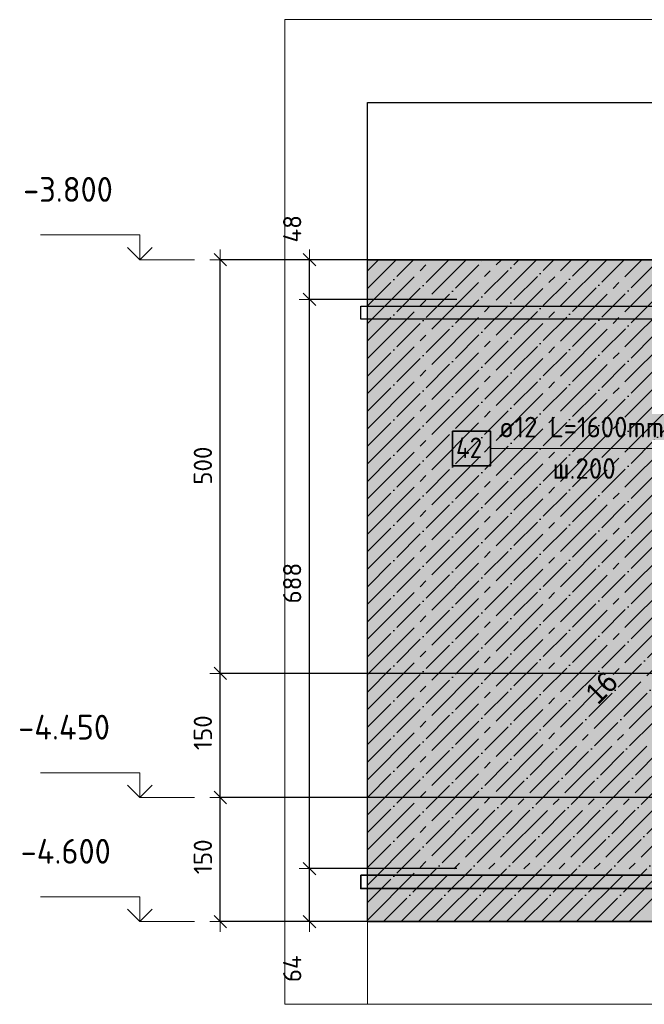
# Model space of a CAD drawing. Header units: millimetres. Extents: x -3170 to 89801, y -74170 to 82422.
# Tile 101 of 105: x 80966 to 81721, y 68398 to 69588. Entities that reach past the tile are written whole.
import ezdxf

# ---------------------------------------------------------------- set-up
doc = ezdxf.new("R2010")
doc.units = ezdxf.units.MM
doc.header["$PDMODE"] = 65
doc.linetypes.add('______11', pattern=[50, 40, -5, 0, -5])
doc.linetypes.add('______5', pattern=[110, 80, -10, 10, -10])
for name, color, linetype, lineweight in [('Standard', 7, 'Continuous', 25), ('Арматурный каркас 03', 220, 'Continuous', 35), ('Высотная отметки_ общее', 7, 'Continuous', 13), ('Размерная линия_ общее', 7, 'Continuous', 13)]:
    doc.layers.add(name, color=color, linetype=linetype, lineweight=lineweight)
for name, color, linetype, lineweight, true_color in [('Арм.стержн.верхн.зоны У', 7, 'Continuous', 35, 0xecec00), ('Арм.стержн.верхн.зоны Х', 7, 'Continuous', 35, 0x0000c6), ('Арм.стержн.ниж.зоны У', 7, 'Continuous', 35, 0x00b300), ('Арм.стержн.ниж.зоны Х', 7, 'Continuous', 35, 0xc600c6)]:
    doc.layers.add(name, color=color, linetype=linetype, lineweight=lineweight, true_color=true_color)
doc.styles.add('ARIAL', font='ARIAL.TTF')
doc.styles.add('ISOCPEUR', font='ISOCPEUR')
doc.dimstyles.new('DIMSTYLE_17', dxfattribs={"dimtxt": 22, "dimasz": 25, "dimexe": 0, "dimexo": 0, "dimgap": 11, "dimtad": 2, "dimdec": 0, "dimrnd": 1, "dimzin": 12, "dimdsep": 46, "dimtxsty": 'ISOCPEUR', "dimblk1": 'ALL_ML_STRICH', "dimblk2": 'ALL_ML_STRICH', "dimsah": 1, "dimcen": 0, "dimclrd": 7, "dimclre": 256, "dimclrt": 7, "dimadec": 0, "dimazin": 0, "dimtfac": 1, "dimtdec": 0, "dimtix": 1, "dimtmove": 2, "dimatfit": 3, "dimfxl": 0, "dimtzin": 0, "dimlwd": 0, "dimlwe": -3, "dimarcsym": 0})
doc.dimstyles.new('DIMSTYLE_3', dxfattribs={"dimtxt": 22, "dimasz": 25, "dimexe": 0, "dimexo": 0, "dimgap": 11, "dimtad": 2, "dimdec": 0, "dimrnd": 5, "dimzin": 12, "dimdsep": 46, "dimtxsty": 'ISOCPEUR', "dimblk1": 'ALL_ML_STRICH', "dimblk2": 'ALL_ML_STRICH', "dimsah": 1, "dimcen": 0, "dimclrd": 7, "dimclre": 256, "dimclrt": 7, "dimadec": 0, "dimazin": 0, "dimtfac": 1, "dimtdec": 0, "dimtix": 1, "dimtmove": 2, "dimatfit": 3, "dimfxl": 0, "dimtzin": 0, "dimlwd": 0, "dimlwe": -3, "dimarcsym": 0})

# ---------------------------------------------------------------- blocks, each defined once
blk = doc.blocks.new('ALL_ML_STRICH')
at = {"color": 0, "linetype": 'ByBlock', "lineweight": -2}
for p, q in [((0, -0.5), (0, 0.5)), ((-1, 0), (0.5, 0)), ((-0.3, -0.3), (0.3, 0.3))]:
    blk.add_line(p, q, dxfattribs=at)
blk = doc.blocks.new('*D582')
at = {"layer": 'DEFPOINTS', "color": 7, "linetype": 'Continuous', "lineweight": 13, "transparency": 33554687}
for p in [(81594.5, 68562), (81316.3, 68498), (81446, 68498)]:
    blk.add_point(p, dxfattribs=at)
at = {"layer": 'Размерная линия_ общее', "color": 253, "linetype": 'Continuous', "lineweight": -2, "true_color": 0xa0a0a0, "transparency": 33554687}
for p, q in [((81494.5, 68562), (81316.3, 68562)), ((81346, 68498), (81316.3, 68498))]:
    blk.add_line(p, q, dxfattribs=at)
at = {"layer": 'Размерная линия_ общее', "color": 7, "linetype": 'Continuous', "lineweight": -2, "transparency": 33554687}
blk.add_line((81316.3, 68498), (81316.3, 68562), dxfattribs=at)
at = {"layer": 'Размерная линия_ общее', "color": 7, "linetype": 'Continuous', "lineweight": 13, "transparency": 33554687, "xscale": 25, "yscale": 25, "zscale": 25}
for p, rotation in [((81316.3, 68562), 90), ((81316.3, 68498), 270)]:
    blk.add_blockref('ALL_ML_STRICH', p, dxfattribs=dict(at, rotation=rotation))
at = {"layer": 'Размерная линия_ общее', "color": 7, "linetype": 'Continuous', "lineweight": 13, "transparency": 33554687, "insert": (81295.4, 68441), "char_height": 22, "width": 44, "attachment_point": 5, "rotation": 90, "style": 'ISOCPEUR'}
blk.add_mtext('\\A1;{64}', dxfattribs=at)
blk = doc.blocks.new('*D583')
at = {"layer": 'DEFPOINTS', "color": 7, "linetype": 'Continuous', "lineweight": 13, "transparency": 33554687}
for p in [(81594.5, 69250), (81316.3, 68562), (81594.5, 68562)]:
    blk.add_point(p, dxfattribs=at)
at = {"layer": 'Размерная линия_ общее', "color": 253, "linetype": 'Continuous', "lineweight": -2, "true_color": 0xa0a0a0, "transparency": 33554687}
for p, q in [((81494.5, 69250), (81316.3, 69250)), ((81494.5, 68562), (81316.3, 68562))]:
    blk.add_line(p, q, dxfattribs=at)
at = {"layer": 'Размерная линия_ общее', "color": 7, "linetype": 'Continuous', "lineweight": -2, "transparency": 33554687}
blk.add_line((81316.3, 68562), (81316.3, 69250), dxfattribs=at)
at = {"layer": 'Размерная линия_ общее', "color": 7, "linetype": 'Continuous', "lineweight": 13, "transparency": 33554687, "xscale": 25, "yscale": 25, "zscale": 25}
for p, rotation in [((81316.3, 69250), 90), ((81316.3, 68562), 270)]:
    blk.add_blockref('ALL_ML_STRICH', p, dxfattribs=dict(at, rotation=rotation))
at = {"layer": 'Размерная линия_ общее', "color": 7, "linetype": 'Continuous', "lineweight": 13, "transparency": 33554687, "insert": (81295.3, 68907.1), "char_height": 22, "width": 66, "attachment_point": 5, "rotation": 90, "style": 'ISOCPEUR'}
blk.add_mtext('\\A1;{688}', dxfattribs=at)
blk = doc.blocks.new('*D584')
at = {"layer": 'DEFPOINTS', "color": 7, "linetype": 'Continuous', "lineweight": 13, "transparency": 33554687}
for p in [(81455, 69298), (81316.3, 69250), (81594.5, 69250)]:
    blk.add_point(p, dxfattribs=at)
at = {"layer": 'Размерная линия_ общее', "color": 253, "linetype": 'Continuous', "lineweight": -2, "true_color": 0xa0a0a0, "transparency": 33554687}
for p, q in [((81355, 69298), (81316.3, 69298)), ((81494.5, 69250), (81316.3, 69250))]:
    blk.add_line(p, q, dxfattribs=at)
at = {"layer": 'Размерная линия_ общее', "color": 7, "linetype": 'Continuous', "lineweight": -2, "transparency": 33554687}
blk.add_line((81316.3, 69250), (81316.3, 69298), dxfattribs=at)
at = {"layer": 'Размерная линия_ общее', "color": 7, "linetype": 'Continuous', "lineweight": 13, "transparency": 33554687, "xscale": 25, "yscale": 25, "zscale": 25}
for p, rotation in [((81316.3, 69298), 90), ((81316.3, 69250), 270)]:
    blk.add_blockref('ALL_ML_STRICH', p, dxfattribs=dict(at, rotation=rotation))
at = {"layer": 'Размерная линия_ общее', "color": 7, "linetype": 'Continuous', "lineweight": 13, "transparency": 33554687, "insert": (81295.4, 69335.4), "char_height": 22, "width": 44, "attachment_point": 5, "rotation": 90, "style": 'ISOCPEUR'}
blk.add_mtext('\\A1;{48}', dxfattribs=at)
blk = doc.blocks.new('COMPLEX_ELEVATIONDIM_5')
at = {"layer": 'Высотная отметки_ общее', "color": 7, "linetype": 'Continuous', "lineweight": 13, "transparency": 33554687}
for p, q in [((81111.2, 69328), (80991.2, 69328)), ((81111.2, 69298), (81111.2, 69328)), ((81111.2, 69298), (81096.2, 69313)), ((81111.2, 69298), (81126.2, 69313)), ((81111.2, 69298), (81111.2, 69298)), ((81111.2, 69298), (81111.2, 69298)), ((81111.2, 69298), (81177.4, 69298)), ((81111.2, 69298), (81111.2, 69298)), ((81111.2, 69298), (81111.2, 69298)), ((81111.2, 68678), (80991.2, 68678)), ((81111.2, 68648), (81111.2, 68678)), ((81111.2, 68648), (81096.2, 68663)), ((81111.2, 68648), (81126.2, 68663)), ((81111.2, 68648), (81111.2, 68648)), ((81111.2, 68648), (81111.2, 68648)), ((81111.2, 68648), (81177.4, 68648)), ((81111.2, 68648), (81111.2, 68648)), ((81111.2, 68648), (81111.2, 68648)), ((81111.2, 68528), (80991.2, 68528)), ((81111.2, 68498), (81111.2, 68528)), ((81111.2, 68498), (81096.2, 68513)), ((81111.2, 68498), (81126.2, 68513)), ((81111.2, 68498), (81111.2, 68498)), ((81111.2, 68498), (81111.2, 68498)), ((81111.2, 68498), (81177.4, 68498)), ((81111.2, 68498), (81111.2, 68498)), ((81111.2, 68498), (81111.2, 68498))]:
    blk.add_line(p, q, dxfattribs=at)
at = {"layer": 'Высотная отметки_ общее', "color": 7, "linetype": 'Continuous', "lineweight": 13, "transparency": 33554687, "char_height": 30, "attachment_point": 7, "style": 'ISOCPEUR'}
for s, insert, width in [('\\W0.95;-3.800', (80970.2, 69368), 128.144), ('\\W0.95;-4.450', (80964.2, 68718), 134.192), ('\\W0.95;-4.600', (80967.2, 68568), 131.168)]:
    blk.add_mtext(s, dxfattribs=dict(at, insert=insert, width=width))
blk = doc.blocks.new('*D586')
at = {"layer": 'DEFPOINTS', "color": 7, "linetype": 'Continuous', "lineweight": 13, "transparency": 33554687}
for p in [(82239.7, 68648), (81208.4, 68498), (81446.2, 68498)]:
    blk.add_point(p, dxfattribs=at)
at = {"layer": 'Размерная линия_ общее', "color": 253, "linetype": 'Continuous', "lineweight": -2, "true_color": 0xa0a0a0, "transparency": 33554687}
for p, q in [((82219.7, 68648), (81208.4, 68648)), ((81426.2, 68498), (81208.4, 68498))]:
    blk.add_line(p, q, dxfattribs=at)
at = {"layer": 'Размерная линия_ общее', "color": 7, "linetype": 'Continuous', "lineweight": -2, "transparency": 33554687}
blk.add_line((81208.4, 68498), (81208.4, 68648), dxfattribs=at)
at = {"layer": 'Размерная линия_ общее', "color": 7, "linetype": 'Continuous', "lineweight": 13, "transparency": 33554687, "xscale": 25, "yscale": 25, "zscale": 25}
for p, rotation in [((81208.4, 68648), 90), ((81208.4, 68498), 270)]:
    blk.add_blockref('ALL_ML_STRICH', p, dxfattribs=dict(at, rotation=rotation))
at = {"layer": 'Размерная линия_ общее', "color": 7, "linetype": 'Continuous', "lineweight": 13, "transparency": 33554687, "insert": (81187.4, 68576.3), "char_height": 22, "width": 66, "attachment_point": 5, "rotation": 90, "style": 'ISOCPEUR'}
blk.add_mtext('\\A1;{150}', dxfattribs=at)
blk = doc.blocks.new('*D587')
at = {"layer": 'DEFPOINTS', "color": 7, "linetype": 'Continuous', "lineweight": 13, "transparency": 33554687}
for p in [(82255, 68798), (81208.4, 68648), (82239.7, 68648)]:
    blk.add_point(p, dxfattribs=at)
at = {"layer": 'Размерная линия_ общее', "color": 253, "linetype": 'Continuous', "lineweight": -2, "true_color": 0xa0a0a0, "transparency": 33554687}
for p, q in [((82235, 68798), (81208.4, 68798)), ((82219.7, 68648), (81208.4, 68648))]:
    blk.add_line(p, q, dxfattribs=at)
at = {"layer": 'Размерная линия_ общее', "color": 7, "linetype": 'Continuous', "lineweight": -2, "transparency": 33554687}
blk.add_line((81208.4, 68648), (81208.4, 68798), dxfattribs=at)
at = {"layer": 'Размерная линия_ общее', "color": 7, "linetype": 'Continuous', "lineweight": 13, "transparency": 33554687, "xscale": 25, "yscale": 25, "zscale": 25}
for p, rotation in [((81208.4, 68798), 90), ((81208.4, 68648), 270)]:
    blk.add_blockref('ALL_ML_STRICH', p, dxfattribs=dict(at, rotation=rotation))
at = {"layer": 'Размерная линия_ общее', "color": 7, "linetype": 'Continuous', "lineweight": 13, "transparency": 33554687, "insert": (81187.4, 68726.3), "char_height": 22, "width": 66, "attachment_point": 5, "rotation": 90, "style": 'ISOCPEUR'}
blk.add_mtext('\\A1;{150}', dxfattribs=at)
blk = doc.blocks.new('*D588')
at = {"layer": 'DEFPOINTS', "color": 7, "linetype": 'Continuous', "lineweight": 13, "transparency": 33554687}
for p in [(81453, 69298), (81208.4, 68798), (82255, 68798)]:
    blk.add_point(p, dxfattribs=at)
at = {"layer": 'Размерная линия_ общее', "color": 253, "linetype": 'Continuous', "lineweight": -2, "true_color": 0xa0a0a0, "transparency": 33554687}
for p, q in [((81433, 69298), (81208.4, 69298)), ((82235, 68798), (81208.4, 68798))]:
    blk.add_line(p, q, dxfattribs=at)
at = {"layer": 'Размерная линия_ общее', "color": 7, "linetype": 'Continuous', "lineweight": -2, "transparency": 33554687}
blk.add_line((81208.4, 68798), (81208.4, 69298), dxfattribs=at)
at = {"layer": 'Размерная линия_ общее', "color": 7, "linetype": 'Continuous', "lineweight": 13, "transparency": 33554687, "xscale": 25, "yscale": 25, "zscale": 25}
for p, rotation in [((81208.4, 69298), 90), ((81208.4, 68798), 270)]:
    blk.add_blockref('ALL_ML_STRICH', p, dxfattribs=dict(at, rotation=rotation))
at = {"layer": 'Размерная линия_ общее', "color": 7, "linetype": 'Continuous', "lineweight": 13, "transparency": 33554687, "insert": (81187.4, 69049.1), "char_height": 22, "width": 66, "attachment_point": 5, "rotation": 90, "style": 'ISOCPEUR'}
blk.add_mtext('\\A1;{500}', dxfattribs=at)

msp = doc.modelspace()

# ---------------------------------------------------------------- hatches: boundary and pattern name
at = {"layer": 'Арм.стержн.верхн.зоны У', "linetype": 'Continuous', "lineweight": 50, "transparency": 33554687}
for points in [[(81428, 69250), (81427.4, 69253.1), (81425.7, 69255.7), (81423.1, 69257.4), (81420, 69258), (81417, 69257.4), (81414.4, 69255.7), (81412.6, 69253.1), (81412, 69250), (81412.6, 69247), (81414.4, 69244.4), (81417, 69242.6), (81420, 69242), (81423.1, 69242.6), (81425.7, 69244.4), (81427.4, 69247)], [(81628, 69250), (81627.4, 69253.1), (81625.7, 69255.7), (81623.1, 69257.4), (81620, 69258), (81617, 69257.4), (81614.4, 69255.7), (81612.6, 69253.1), (81612, 69250), (81612.6, 69247), (81614.4, 69244.4), (81617, 69242.6), (81620, 69242), (81623.1, 69242.6), (81625.7, 69244.4), (81627.4, 69247)]]:
    msp.add_hatch(color=7, dxfattribs=at).paths.add_polyline_path(points)
at = {"layer": 'Арм.стержн.ниж.зоны У', "linetype": 'Continuous', "lineweight": 35, "transparency": 33554687}
for points in [[(81428, 68562), (81427.4, 68565.1), (81425.7, 68567.7), (81423.1, 68569.4), (81420, 68570), (81417, 68569.4), (81414.4, 68567.7), (81412.6, 68565.1), (81412, 68562), (81412.6, 68559), (81414.4, 68556.4), (81417, 68554.6), (81420, 68554), (81423.1, 68554.6), (81425.7, 68556.4), (81427.4, 68559)], [(81628, 68562), (81627.4, 68565.1), (81625.7, 68567.7), (81623.1, 68569.4), (81620, 68570), (81617, 68569.4), (81614.4, 68567.7), (81612.6, 68565.1), (81612, 68562), (81612.6, 68559), (81614.4, 68556.4), (81617, 68554.6), (81620, 68554), (81623.1, 68554.6), (81625.7, 68556.4), (81627.4, 68559)]]:
    msp.add_hatch(color=7, dxfattribs=at).paths.add_polyline_path(points)
at = {"layer": 'Размерная линия_ общее', "linetype": 'Continuous', "lineweight": -3, "transparency": 33554687}
msp.add_hatch(color=9, dxfattribs=at).paths.add_polyline_path([(83740.5, 69298), (82855, 69298), (82855, 68798), (82255, 68798), (82255, 69298), (81386.3, 69298), (81386.3, 68498), (83740.5, 68498)])

# ---------------------------------------------------------------- linework, layer by layer
at = {"color": 52, "linetype": 'Continuous', "lineweight": -3, "transparency": 33554687}
for p, q in [((81386.3, 69488.2), (83740.5, 69488.2)), ((81386.3, 68498), (81386.3, 69488.2)), ((81386.3, 69488.2), (83740.5, 69488.2)), ((81386.3, 68498), (81386.3, 69488.2)), ((83740.5, 68498), (81386.3, 68498)), ((83740.5, 68498), (81386.3, 68498))]:
    msp.add_line(p, q, dxfattribs=at)
at = {"layer": 'Standard', "color": 7, "linetype": 'Continuous', "lineweight": 13, "transparency": 33554687}
msp.add_lwpolyline([(81286.3, 68398), (83840.5, 68398), (83840.5, 69588.2), (81286.3, 69588.2), (81286.3, 68398)], dxfattribs=at)
at = {"layer": 'Арм.стержн.верхн.зоны Х', "color": 11, "linetype": 'Continuous', "lineweight": 25, "true_color": 0xff8c8c, "transparency": 33554687}
msp.add_lwpolyline([(81378.3, 69242), (82225, 69242), (82225, 69226), (81378.3, 69226), (81378.3, 69242)], dxfattribs=at)
msp.add_lwpolyline([(81378.3, 69242), (82225, 69242), (82225, 69226), (81378.3, 69226), (81378.3, 69242)], dxfattribs=at)
at = {"layer": 'Арм.стержн.ниж.зоны Х', "color": 11, "linetype": 'Continuous', "lineweight": 35, "true_color": 0xff8c8c, "transparency": 33554687}
msp.add_lwpolyline([(81378.3, 68554), (83748.5, 68554), (83748.5, 68538), (81378.3, 68538), (81378.3, 68554)], dxfattribs=at)
msp.add_lwpolyline([(81378.3, 68554), (83748.5, 68554), (83748.5, 68538), (81378.3, 68538), (81378.3, 68554)], dxfattribs=at)
at = {"layer": 'Арматурный каркас 03', "color": 7, "linetype": 'Continuous', "lineweight": 13, "transparency": 33554687}
msp.add_line((81535.1, 69069.8), (82030.1, 69069.8), dxfattribs=at)
at = {"layer": 'Арматурный каркас 03', "color": 7, "linetype": 'Continuous', "lineweight": 35, "transparency": 33554687}
msp.add_lwpolyline([(81489.3, 69049), (81535.1, 69049), (81535.1, 69090.7), (81489.3, 69090.7), (81489.3, 69049)], dxfattribs=at)
at = {"layer": 'Размерная линия_ общее', "color": 7, "linetype": 'Continuous', "lineweight": 13, "transparency": 33554687}
msp.add_line((81386.3, 68398), (81386.3, 69398), dxfattribs=at)
at = {"layer": 'Размерная линия_ общее', "color": 7, "linetype": '______11', "lineweight": -3, "transparency": 33554687}
for p, q in [((81386.3, 69284.6), (81399.7, 69298)), ((81386.3, 69242.2), (81442.1, 69298)), ((81386.3, 69199.8), (81484.6, 69298)), ((81386.3, 69157.4), (81527, 69298)), ((81386.3, 69114.9), (81569.4, 69298)), ((81386.3, 69072.5), (81611.8, 69298)), ((81386.3, 69030.1), (81654.3, 69298)), ((81386.3, 68987.7), (81696.7, 69298)), ((81386.3, 68945.2), (81739.1, 69298)), ((81386.3, 68902.8), (81781.6, 69298)), ((81386.3, 68860.4), (81824, 69298)), ((81386.3, 68818), (81866.4, 69298)), ((81386.3, 68775.5), (81908.8, 69298)), ((81386.3, 68733.1), (81951.3, 69298)), ((81386.3, 68690.7), (81993.7, 69298)), ((81386.3, 68648.2), (82036.1, 69298)), ((81386.3, 68605.8), (82078.5, 69298)), ((81386.3, 68563.4), (82121, 69298)), ((81386.3, 68521), (82163.4, 69298)), ((81405.8, 68498), (82205.8, 69298)), ((81448.2, 68498), (82248.2, 69298)), ((81490.7, 68498), (82255, 69262.4)), ((81533.1, 68498), (82255, 69220)), ((81575.5, 68498), (82255, 69177.5)), ((81617.9, 68498), (82255, 69135.1)), ((81660.4, 68498), (82255, 69092.7)), ((81702.8, 68498), (82255, 69050.2))]:
    msp.add_line(p, q, dxfattribs=at)
at = {"layer": 'Размерная линия_ общее', "color": 7, "linetype": '______5', "lineweight": -3, "transparency": 33554687}
for p, q in [((81386.3, 69263.4), (81420.9, 69298)), ((81386.3, 69221), (81463.4, 69298)), ((81386.3, 69178.6), (81505.8, 69298)), ((81386.3, 69136.2), (81548.2, 69298)), ((81386.3, 69093.7), (81590.6, 69298)), ((81386.3, 69051.3), (81633.1, 69298)), ((81386.3, 69008.9), (81675.5, 69298)), ((81386.3, 68966.4), (81717.9, 69298)), ((81386.3, 68924), (81760.3, 69298)), ((81386.3, 68881.6), (81802.8, 69298)), ((81386.3, 68839.2), (81845.2, 69298)), ((81386.3, 68796.7), (81887.6, 69298)), ((81386.3, 68754.3), (81930, 69298)), ((81386.3, 68711.9), (81972.5, 69298)), ((81386.3, 68669.5), (82014.9, 69298)), ((81386.3, 68627), (82057.3, 69298)), ((81386.3, 68584.6), (82099.7, 69298)), ((81386.3, 68542.2), (82142.2, 69298)), ((81386.3, 68499.8), (82184.6, 69298)), ((81427, 68498), (82227, 69298)), ((81469.5, 68498), (82255, 69283.6)), ((81511.9, 68498), (82255, 69241.2)), ((81554.3, 68498), (82255, 69198.7)), ((81596.7, 68498), (82255, 69156.3)), ((81639.2, 68498), (82255, 69113.9)), ((81681.6, 68498), (82255, 69071.5))]:
    msp.add_line(p, q, dxfattribs=at)
at = {"layer": 'Размерная линия_ общее', "color": 7, "linetype": 'Continuous', "lineweight": 35, "transparency": 33554687}
for p, q in [((82255, 69298), (81386.3, 69298)), ((81386.3, 68498), (83740.5, 68498))]:
    msp.add_line(p, q, dxfattribs=at)

# ---------------------------------------------------------------- block references
at = {"layer": 'Высотная отметки_ общее', "color": 7, "linetype": 'Continuous', "lineweight": 13, "transparency": 33554687}
msp.add_blockref('COMPLEX_ELEVATIONDIM_5', (0, 0), dxfattribs=at)

# ---------------------------------------------------------------- texts
at = {"layer": 'Standard', "color": 7, "linetype": 'Continuous', "lineweight": 13, "transparency": 33554687, "insert": (81669.2, 68780.9), "char_height": 25, "width": 51.079, "attachment_point": 5, "rotation": 45, "style": 'ARIAL'}
msp.add_mtext('\\W0.95;16', dxfattribs=at)
at = {"layer": 'Арматурный каркас 03', "color": 7, "linetype": 'Continuous', "lineweight": 25, "transparency": 33554687, "char_height": 25, "attachment_point": 7, "style": 'ISOCPEUR'}
for s, insert, width in [('\\W0.94;ø12 L=1600mm ', (81545.1, 69083.2), 239.134), ('\\W0.88;42', (81493.4, 69058.2), 48.499), ('\\W0.95;ш.200 ', (81610.1, 69033.2), 109.333)]:
    msp.add_mtext(s, dxfattribs=dict(at, insert=insert, width=width))

# ---------------------------------------------------------------- dimensions: what is measured, and where the dimension line sits
at = {"layer": 'Размерная линия_ общее', "color": 7, "linetype": 'Continuous', "lineweight": 13, "transparency": 33554687}
for base, p1, p2, dimstyle, picture, middle in [((81316.3, 69298), (81494.5, 69250), (81355, 69298), 'DIMSTYLE_17', '*D584', (81295.4, 69335.4)), ((81208.4, 69298), (82235, 68798), (81433, 69298), 'DIMSTYLE_3', '*D588', (81187.4, 69049.1)), ((81316.3, 69250), (81494.5, 68562), (81494.5, 69250), 'DIMSTYLE_17', '*D583', (81295.3, 68907.1)), ((81208.4, 68798), (82219.7, 68648), (82235, 68798), 'DIMSTYLE_3', '*D587', (81187.4, 68726.3)), ((81208.4, 68648), (81426.2, 68498), (82219.7, 68648), 'DIMSTYLE_3', '*D586', (81187.4, 68576.3)), ((81316.3, 68562), (81346, 68498), (81494.5, 68562), 'DIMSTYLE_17', '*D582', (81295.4, 68441))]:
    dim = msp.add_linear_dim(base=base, p1=p1, p2=p2, angle=90, dimstyle=dimstyle, override={"dimpost": '<>', "dimclrd": 7, "dimclre": 253, "dimclrt": 7, "dimlwd": 0, "dimlwe": 65533}, dxfattribs=at)
    dim.commit()
    dim.dimension.update_dxf_attribs({"geometry": picture, "text_midpoint": middle, "dimtype": 160})

doc.saveas('drawing.dxf')
